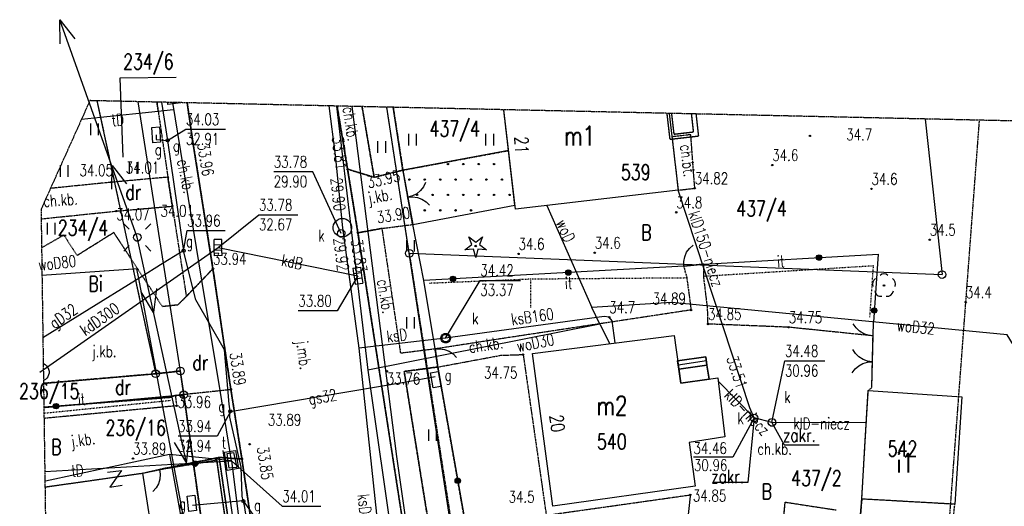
# Model space of a CAD drawing. Header units: millimetres. Extents: x 6197 to 108098, y 4257 to 29730.
# Tile 127 of 148: x 25045 to 26323, y 28321 to 28952. Entities that reach past the tile are written whole.
import ezdxf
from ezdxf.enums import TextEntityAlignment as Align

# ---------------------------------------------------------------- set-up
doc = ezdxf.new("R2010")
doc.units = ezdxf.units.MM
for name, pattern in [('1', [2, 1, -1]), ('2', [1, 0.5, -0.5]), ('423', [2, 1.5, -0.5]), ('424', [1.5, 1, -0.5]), ('901', [0])]:
    doc.linetypes.add(name, pattern=pattern)
for name, color, linetype in [('202-punkt_graniczny', 7, 'Continuous'), ('210-oznaczenie_konturu_uzytku_g', 7, 'Continuous'), ('211-numer_dzialki_ewidencyjnej', 7, 'Continuous'), ('218-kontur_uzytku_gruntowego', 7, 'Continuous'), ('219-dzialka_ewidencyjna', 7, 'Continuous'), ('238-Punkt_adresowy_budynku', 7, 'Continuous'), ('312-budynek_ewidencyjny', 7, 'Continuous'), ('312-oznaczenie_budynku_ewidency', 7, 'Continuous'), ('352-schody', 7, 'Continuous'), ('582-Numer_w_GESUT-SKPOD', 7, 'Continuous'), ('brama', 7, 'Continuous'), ('chodnik', 7, 'Continuous'), ('chodnik-Atr17', 7, 'Continuous'), ('drzewo_iglaste', 7, 'Continuous'), ('drzewo_lisciaste', 7, 'Continuous'), ('furtka', 7, 'Continuous'), ('inny_obiekt_zagospodarowania_te', 7, 'Continuous'), ('jezdnia', 7, 'Continuous'), ('jezdnia-Atr17', 7, 'Continuous'), ('komora_podziemna', 7, 'Continuous'), ('kratka_sciekowa', 7, 'Continuous'), ('kraweznik', 7, 'Continuous'), ('latarnia', 7, 'Continuous'), ('obudowa_ochronna_przewodu', 7, 'Continuous'), ('ogrodzenie_trwale', 7, 'Continuous'), ('pikieta_naturalna', 7, 'Continuous'), ('pikieta_naturalna-Atr2', 7, 'Continuous'), ('pikieta_sztuczna', 7, 'Continuous'), ('pikieta_sztuczna-Atr2', 7, 'Continuous'), ('przewod_elektroenergetyczny_nis', 7, 'Continuous'), ('przewod_gazowy', 7, 'Continuous'), ('przewod_gazowy-Atr1', 7, 'Continuous'), ('przewod_kanalizacyjny', 7, 'Continuous'), ('przewod_kanalizacyjny-Atr1', 7, 'Continuous'), ('przewod_telekomunikacyjny_podzi', 7, 'Continuous'), ('przewod_wodociagowy', 7, 'Continuous'), ('przewod_wodociagowy-Atr1', 7, 'Continuous'), ('rzedna-Atr2', 7, 'Continuous'), ('rzedna-Atr3', 7, 'Continuous'), ('studnia_kanalizacyjna', 7, 'Continuous'), ('szafa_gazowa_lub_kontener', 7, 'Continuous'), ('szafa_gazowa_lub_kontener-Atr17', 7, 'Continuous'), ('taras', 7, 'Continuous'), ('trawnik', 7, 'Continuous'), ('wjazd_do_poziemia', 7, 'Continuous'), ('wlaz_do_komory_lub_kanalu', 7, 'Continuous'), ('wlaz_do_komory_lub_kanalu-Atr17', 7, 'Continuous'), ('wlaz_do_komory_lub_kanalu_-_okr', 7, 'Continuous'), ('Zakres', 7, 'Continuous'), ('zasuwa_lub_zawor-Atr17', 7, 'Continuous')]:
    doc.layers.add(name, color=color, linetype=linetype)
doc.styles.add('STYL_ARIAL', font='simplex', dxfattribs={"width": 0.75, "oblique": 0.1})

# ---------------------------------------------------------------- blocks, each defined once
blk = doc.blocks.new('202')
at = {"color": 0}
blk.add_circle((0, 0), 0.25, dxfattribs=at)
blk = doc.blocks.new('US22')
at = {"color": 7}
blk.add_polyline3d([(0, 0.25, 0), (0.1352, 0.2103, 0), (0.2274, 0.1039, 0), (0.2475, -0.0356, 0), (0.1889, -0.1637, 0), (0.0704, -0.2399, 0), (-0.0704, -0.2399, 0), (-0.1889, -0.1637, 0), (-0.2475, -0.0356, 0), (-0.2274, 0.1039, 0), (-0.1352, 0.2103, 0), (0, 0.25, 0)], dxfattribs=at)
blk = doc.blocks.new('US05')
at = {"color": 7}
for points in [[(-0.525, 0.25, 0), (-0.175, 0.25, 0)], [(-0.525, -0.25, 0), (-0.525, 0.25, 0)], [(-0.175, 0.25, 0), (0.175, 0.25, 0)], [(-0.175, -0.25, 0), (-0.175, 0.25, 0)], [(0.175, 0.25, 0), (0.525, 0.25, 0)], [(0.175, -0.25, 0), (0.175, 0.25, 0)], [(0.525, -0.25, 0), (0.525, 0.25, 0)], [(-0.525, -0.25, 0), (-0.175, -0.25, 0)], [(-0.175, -0.25, 0), (0.175, -0.25, 0)], [(0.175, -0.25, 0), (0.525, -0.25, 0)]]:
    blk.add_polyline3d(points, dxfattribs=at)
blk = doc.blocks.new('PW02')
at = {"color": 7}
blk.add_polyline3d([(0.045, 0, 0), (0.0318, -0.0318, 0), (0, -0.045, 0), (-0.0318, -0.0318, 0), (-0.045, 0, 0), (-0.0318, 0.0318, 0), (0, 0.045, 0), (0.0318, 0.0318, 0), (0.045, 0, 0)], dxfattribs=at)
blk = doc.blocks.new('OK02')
at = {"color": 7}
for points in [[(-0.75, 1.299, 0), (-0.4963, 1.1147, 0), (-0.2865, 0.8817, 0), (-0.1297, 0.6101, 0), (-0.0328, 0.3119, 0), (0, 0, 0)], [(0, 0, 0), (0.0328, 0.3119, 0), (0.1297, 0.6101, 0), (0.2865, 0.8817, 0), (0.4963, 1.1147, 0), (0.75, 1.299, 0)]]:
    blk.add_polyline3d(points, dxfattribs=at)
blk = doc.blocks.new('OK04')
at = {"color": 7}
blk.add_polyline3d([(0, 0.001, 0), (0.0328, 0.3129, 0), (0.1297, 0.6111, 0), (0.2865, 0.8827, 0), (0.4963, 1.1157, 0), (0.75, 1.3, 0)], dxfattribs=at)
blk = doc.blocks.new('PW01')
at = {"color": 7}
blk.add_polyline3d([(0.045, 0, 0), (0.0318, -0.0318, 0), (0, -0.045, 0), (-0.0318, -0.0318, 0), (-0.045, 0, 0), (-0.0318, 0.0318, 0), (0, 0.045, 0), (0.0318, 0.0318, 0), (0.045, 0, 0)], dxfattribs=at)
blk = doc.blocks.new('TU04')
at = {"color": 7}
for points in [[(0, 0, 0), (0, 0.75, 0)], [(0.5, 0, 0), (0.5, 0.75, 0)]]:
    blk.add_polyline3d(points, dxfattribs=at)
blk = doc.blocks.new('921')
at = {"color": 0}
for p, q in [((-0.7, -0.25), (-0.25, 0.1)), ((-0.25, 0.1), (-0.45, 0.6)), ((-0.45, 0.6), (0, 0.25)), ((0, 0.25), (0.45, 0.6)), ((0.45, 0.6), (0.25, 0.1)), ((0.25, 0.1), (0.7, -0.25)), ((-0.15, -0.2), (-0.7, -0.25)), ((0, -0.75), (-0.15, -0.2)), ((0.15, -0.2), (0, -0.75)), ((0.7, -0.25), (0.15, -0.2))]:
    blk.add_line(p, q, dxfattribs=at)
blk.add_circle((0, 0), 0.05, dxfattribs=at)
blk = doc.blocks.new('504')
at = {"color": 0}
blk.add_lwpolyline([(0.5, 0.25), (0.5, -0.25), (-0.5, -0.25), (-0.5, 0.25)], close=True, dxfattribs=at)
blk = doc.blocks.new('SM01')
at = {"color": 7}
for points in [[(-0.53, 0.531, 0), (-0.883, 0.884, 0)], [(0.531, 0.531, 0), (0.884, 0.884, 0)], [(0, 0.25, 0), (0.1352, 0.2103, 0), (0.2274, 0.1039, 0), (0.2475, -0.0356, 0), (0.1889, -0.1637, 0), (0.0704, -0.2399, 0), (-0.0704, -0.2399, 0), (-0.1889, -0.1637, 0), (-0.2475, -0.0356, 0), (-0.2274, 0.1039, 0), (-0.1352, 0.2103, 0), (0, 0.25, 0)], [(-0.53, -0.53, 0), (-0.883, -0.883, 0)], [(0.531, -0.53, 0), (0.884, -0.883, 0)]]:
    blk.add_polyline3d(points, dxfattribs=at)
blk = doc.blocks.new('922')
at = {"color": 0}
blk.add_circle((0, 0), 0.05, dxfattribs=at)
for centre, radius, start, end in [((0, 0.35), 0.4, 50.114, 129.886), ((-0.35, 0.1), 0.4, 119.84816, 203.51949), ((0.35, 0.1), 0.4, 336.88451, 60.15184), ((-0.2, -0.3), 0.4, 187.477, 278.47884), ((0.2, -0.275), 0.425, 262.64593, 349.62892)]:
    blk.add_arc(centre, radius, start, end, dxfattribs=at)

msp = doc.modelspace()

# ---------------------------------------------------------------- linework, layer by layer
at = {"layer": '211-numer_dzialki_ewidencyjnej', "color": 7}
for points in [[(25247.984, 28877.468, 0), (25174.576, 28876.42, 0), (25178.772, 28773.65, 0)], [(25158.7, 28364.708, 0), (25176.854, 28367.096, 0), (25161.566, 28345.598, 0), (25177.81, 28347.986, 0)]]:
    msp.add_polyline3d(points, dxfattribs=at)
at = {"layer": '218-kontur_uzytku_gruntowego', "color": 3, "linetype": '2'}
for points in [[(25145.078, 28847.018, 0), (25149.746, 28825.3, 0)], [(25550.448, 28649.022, 0), (25521.218, 28838.742, 0)], [(25149.746, 28825.3, 0), (25167.738, 28741.59, 0)], [(26237.448, 28113.222, 0), (26290.624, 28821.812, 0)], [(25167.738, 28741.59, 0), (25175.748, 28704.324, 0)], [(25189.114, 28642.128, 0), (25221.248, 28492.622, 0)], [(25550.448, 28649.022, 0), (25626.648, 28160.422, 0)], [(25221.248, 28492.622, 0), (25075.664, 28480.186, 0)], [(25253.248, 28496.222, 0), (25221.248, 28492.622, 0)], [(25221.248, 28492.622, 0), (25253.248, 28496.222, 0)], [(25257.648, 28465.422, 0), (25253.248, 28496.222, 0)], [(25253.248, 28496.222, 0), (25257.648, 28465.422, 0)], [(25076.11, 28448.87, 0), (25257.648, 28465.422, 0)], [(25299.248, 28169.622, 0), (25257.648, 28465.422, 0)], [(25257.648, 28465.422, 0), (25299.248, 28169.622, 0)]]:
    msp.add_polyline3d(points, dxfattribs=at)
at = {"layer": '219-dzialka_ewidencyjna', "color": 7}
for points in [[(25145.078, 28847.018, 0), (25192.046, 28628.488, 0)], [(25197.948, 28845.856, 0), (25231.112, 28636.184, 0)], [(25550.448, 28649.022, 0), (25521.218, 28838.742, 0)], [(26220.04, 28823.366, 0), (26242.048, 28621.422, 0)], [(25602.848, 28307.422, 0), (25550.448, 28649.022, 0)], [(25550.448, 28649.022, 0), (26242.048, 28621.422, 0)], [(25231.112, 28636.184, 0), (25253.248, 28496.222, 0)], [(25192.046, 28628.488, 0), (25195.19, 28613.866, 0)], [(25195.19, 28613.866, 0), (25221.248, 28492.622, 0)], [(25075.664, 28480.186, 0), (25221.248, 28492.622, 0)], [(25221.248, 28492.622, 0), (25253.248, 28496.222, 0)], [(25253.248, 28496.222, 0), (25257.648, 28465.422, 0)], [(25076.11, 28448.87, 0), (25257.648, 28465.422, 0)], [(25257.648, 28465.422, 0), (25299.248, 28169.622, 0)]]:
    msp.add_polyline3d(points, dxfattribs=at)
at = {"layer": '312-budynek_ewidencyjny', "color": 7}
for points in [[(25688.248, 28706.222, 0), (25673.15, 28835.4, 0)], [(25887.89, 28830.674, 0), (25899.448, 28731.022, 0)], [(25899.448, 28731.022, 0), (25688.248, 28706.222, 0)], [(25710.448, 28519.022, 0), (25894.248, 28542.222, 0)], [(25894.248, 28542.222, 0), (25902.848, 28480.422, 0)], [(25736.648, 28320.622, 0), (25710.448, 28519.022, 0)], [(25902.848, 28480.422, 0), (25951.048, 28487.222, 0)], [(25951.048, 28487.222, 0), (25960.248, 28410.622, 0)], [(26141.848, 28398.022, 0), (26146.248, 28470.822, 0)], [(26146.248, 28470.822, 0), (26267.848, 28462.622, 0)], [(26267.848, 28462.622, 0), (26258.648, 28323.222, 0)], [(25960.248, 28410.622, 0), (25913.648, 28403.422, 0)], [(25913.648, 28403.422, 0), (25921.448, 28346.822, 0)], [(26137.848, 28330.022, 0), (26141.848, 28398.022, 0)], [(25077.58, 28345.686, 0), (25204.048, 28363.622, 0)], [(25204.048, 28363.622, 0), (25236.248, 28157.822, 0)], [(25921.448, 28346.822, 0), (25736.648, 28320.622, 0)], [(26034.248, 28282.822, 0), (26038.448, 28326.022, 0)], [(26038.448, 28326.022, 0), (26104.648, 28315.822, 0)], [(26258.648, 28323.222, 0), (26137.848, 28330.022, 0)]]:
    msp.add_polyline3d(points, dxfattribs=at)
at = {"layer": '352-schody', "color": 7}
for points in [[(25898.648, 28509.622, 0), (25935.448, 28514.422, 0), (25936.848, 28503.822, 0), (25900.248, 28498.622, 0), (25898.648, 28509.622, 0)], [(25898.648, 28509.622, 0), (25935.448, 28514.422, 0), (25936.848, 28503.822, 0), (25900.248, 28498.622, 0), (25898.648, 28509.622, 0)], [(25898.648, 28509.622, 0), (25900.248, 28498.622, 0), (25936.848, 28503.822, 0), (25935.448, 28514.422, 0), (25898.648, 28509.622, 0)], [(25898.648, 28509.622, 0), (25900.248, 28498.622, 0), (25936.848, 28503.822, 0), (25935.448, 28514.422, 0), (25898.648, 28509.622, 0)], [(25899.428, 28504.242, 0), (25936.068, 28509.782, 0)], [(25899.428, 28504.242, 0), (25936.068, 28509.782, 0)], [(25900.248, 28498.622, 0), (25936.848, 28503.822, 0), (25939.648, 28485.622, 0), (25902.848, 28480.422, 0), (25900.248, 28498.622, 0)], [(25900.248, 28498.622, 0), (25936.848, 28503.822, 0), (25939.648, 28485.622, 0), (25902.848, 28480.422, 0), (25900.248, 28498.622, 0)], [(25900.248, 28498.622, 0), (25902.848, 28480.422, 0), (25939.648, 28485.622, 0), (25936.848, 28503.822, 0), (25900.248, 28498.622, 0)], [(25900.248, 28498.622, 0), (25902.848, 28480.422, 0), (25939.648, 28485.622, 0), (25936.848, 28503.822, 0), (25900.248, 28498.622, 0)]]:
    msp.add_polyline3d(points, dxfattribs=at)
at = {"layer": '582-Numer_w_GESUT-SKPOD', "color": 34}
for points in [[(25998.048, 28435.222, 0), (25990.048, 28351.422, 0), (25944.788, 28351.422, 0)], [(26021.248, 28429.422, 0), (26037.248, 28400.222, 0), (26082.508, 28400.222, 0)]]:
    msp.add_polyline3d(points, dxfattribs=at)
at = {"layer": 'brama', "color": 7}
for points in [[(25542.248, 28757.022, 0), (25554.848, 28686.422, 0)], [(26150.848, 28474.822, 0), (26152.448, 28541.822, 0)]]:
    msp.add_polyline3d(points, dxfattribs=at)
at = {"layer": 'chodnik', "color": 7, "linetype": '423'}
for points in [[(25222.82, 28845.308, 0), (25237.048, 28747.822, 0), (25242.848, 28710.222, 0), (25252.286, 28649.34, 0)], [(25261.048, 28592.822, 0), (25295.648, 28629.022, 0), (25270.048, 28790.622, 0), (25262.14, 28844.444, 0)], [(25456.818, 28840.16, 0), (25470.448, 28758.222, 0), (25504.848, 28747.622, 0), (25489.196, 28839.446, 0)], [(25915.848, 28803.022, 0), (25891.448, 28800.222, 0), (25899.448, 28731.022, 0), (25921.048, 28733.422, 0), (25915.848, 28803.022, 0)], [(25072.622, 28693.762, 0), (25170.048, 28703.822, 0), (25242.848, 28710.222, 0), (25237.048, 28747.822, 0)], [(25237.048, 28747.822, 0), (25163.648, 28741.222, 0), (25084.68, 28733.264, 0)], [(25696.448, 27560.222, 0), (25643.448, 27879.222, 0), (25579.848, 28273.422, 0), (25571.848, 28320.622, 0), (25543.848, 28495.622, 0), (25587.448, 28501.422, 0), (25583.848, 28524.822, 0), (25539.448, 28519.222, 0), (25515.248, 28681.422, 0), (25483.848, 28675.622, 0), (25540.648, 28308.822, 0), (25610.648, 27867.622, 0), (25662.848, 27554.622, 0), (25677.848, 27520.222, 0), (25711.248, 27475.622, 0), (25748.048, 27511.022, 0), (25696.448, 27560.222, 0)], [(25252.286, 28649.34, 0), (25261.048, 28592.822, 0)], [(26133.048, 28272.022, 0), (26137.848, 28330.022, 0), (26141.848, 28398.022, 0), (26146.248, 28470.822, 0), (26150.848, 28474.822, 0), (26152.448, 28541.822, 0), (26043.048, 28553.022, 0), (25938.248, 28557.222, 0), (25937.648, 28577.622, 0), (25932.648, 28619.422, 0), (25932.648, 28635.022, 0), (25906.648, 28632.222, 0), (25910.648, 28617.422, 0), (25916.248, 28575.422, 0), (25673.048, 28538.622, 0), (25583.848, 28524.822, 0)], [(25583.848, 28524.822, 0), (25587.448, 28501.422, 0), (25669.248, 28516.622, 0), (25698.248, 28517.622, 0), (25728.248, 28309.022, 0), (25915.248, 28335.422, 0), (25910.448, 28291.022, 0)], [(25303.648, 28384.022, 0), (25365.048, 27963.422, 0), (25394.448, 27968.022, 0), (25333.248, 28382.022, 0), (25303.648, 28384.022, 0)], [(26034.248, 28282.822, 0), (26038.448, 28326.022, 0), (26104.648, 28315.822, 0)], [(26137.848, 28330.022, 0), (26133.048, 28272.022, 0), (26130.248, 28250.222, 0), (26200.848, 28243.022, 0), (26207.048, 28278.222, 0), (26253.048, 28274.622, 0), (26258.648, 28323.222, 0), (26137.848, 28330.022, 0)]]:
    msp.add_polyline3d(points, dxfattribs=at)
at = {"layer": 'furtka', "color": 7}
for points in [[(25906.648, 28632.222, 0), (25932.648, 28635.022, 0)], [(26152.448, 28541.822, 0), (26152.848, 28559.822, 0)], [(25583.848, 28524.822, 0), (25587.448, 28501.422, 0)], [(25226.248, 28368.422, 0), (25211.048, 28364.822, 0)]]:
    msp.add_polyline3d(points, dxfattribs=at)
at = {"layer": 'inny_obiekt_zagospodarowania_te', "color": 7, "linetype": '1'}
for points in [[(25932.648, 28619.422, 0), (26152.648, 28633.022, 0), (26147.848, 28565.822, 0)], [(25576.848, 28610.422, 0), (25707.848, 28615.822, 0), (25910.648, 28617.422, 0)], [(25707.848, 28615.822, 0), (25707.848, 28578.022, 0)], [(25076.214, 28441.542, 0), (25241.048, 28458.222, 0)]]:
    msp.add_polyline3d(points, dxfattribs=at)
at = {"layer": 'jezdnia', "color": 7, "linetype": '424'}
for points in [[(25262.14, 28844.444, 0), (25270.048, 28790.622, 0), (25295.648, 28629.022, 0), (25318.848, 28472.422, 0), (25333.248, 28382.022, 0), (25394.448, 27968.022, 0)], [(25470.448, 28758.222, 0), (25456.818, 28840.16, 0)], [(25515.248, 28681.422, 0), (25554.848, 28686.422, 0), (25542.248, 28757.022, 0), (25504.848, 28747.622, 0), (25470.448, 28758.222, 0), (25483.848, 28675.622, 0), (25515.248, 28681.422, 0)], [(25483.848, 28675.622, 0), (25470.448, 28758.222, 0)], [(25281.34, 28614.052, 0), (25261.048, 28592.822, 0), (25250.048, 28582.022, 0), (25230.048, 28579.822, 0), (25166.848, 28676.022, 0), (25119.248, 28646.222, 0), (25102.248, 28672.622, 0), (25073.16, 28656.048, 0)], [(25540.648, 28308.822, 0), (25483.848, 28675.622, 0)], [(25304.866, 28470.95, 0), (25318.848, 28472.422, 0), (25295.648, 28629.022, 0), (25281.34, 28614.052, 0)], [(25076.104, 28449.33, 0), (25241.848, 28462.222, 0), (25246.648, 28464.822, 0), (25304.866, 28470.95, 0)], [(25246.648, 28464.822, 0), (25248.448, 28451.022, 0)], [(25248.448, 28451.022, 0), (25076.312, 28434.642, 0)], [(25204.048, 28363.622, 0), (25303.648, 28384.022, 0)], [(25303.648, 28384.022, 0), (25333.248, 28382.022, 0)], [(25077.58, 28345.592, 0), (25204.048, 28363.622, 0)]]:
    msp.add_polyline3d(points, dxfattribs=at)
at = {"layer": 'komora_podziemna', "color": 30}
for points in [[(25253.798, 28844.626, 0), (25253.848, 28844.222, 0), (25237.248, 28842.022, 0), (25236.832, 28845, 0)], [(25310.448, 28391.022, 0), (25324.848, 28393.222, 0), (25328.848, 28369.822, 0), (25314.048, 28367.222, 0), (25310.448, 28391.022, 0)]]:
    msp.add_polyline3d(points, dxfattribs=at)
at = {"layer": 'kraweznik', "color": 7}
for points in [[(25230.048, 28579.822, 0), (25250.048, 28582.022, 0), (25261.048, 28592.822, 0), (25295.648, 28629.022, 0), (25270.048, 28790.622, 0), (25262.14, 28844.444, 0)], [(26011.848, 27365.222, 0), (25816.048, 27414.822, 0), (25785.848, 27425.022, 0), (25768.248, 27435.822, 0), (25750.448, 27447.222, 0), (25728.648, 27461.622, 0), (25711.248, 27475.622, 0), (25677.848, 27520.222, 0), (25662.848, 27554.622, 0), (25610.648, 27867.622, 0), (25540.648, 28308.822, 0), (25483.848, 28675.622, 0), (25470.448, 28758.222, 0), (25456.818, 28840.16, 0)], [(25394.448, 27968.022, 0), (25333.248, 28382.022, 0), (25318.848, 28472.422, 0), (25295.648, 28629.022, 0)]]:
    msp.add_polyline3d(points, dxfattribs=at)
at = {"layer": 'obudowa_ochronna_przewodu', "color": 52}
msp.add_polyline3d([(25323.248, 28444.622, 0), (25546.448, 28482.022, 0)], dxfattribs=at)
at = {"layer": 'ogrodzenie_trwale', "color": 7, "linetype": '901'}
for points in [[(25542.248, 28757.022, 0), (25529.6, 28838.558, 0)], [(25569.248, 28613.822, 0), (25554.848, 28686.422, 0)], [(25932.648, 28635.022, 0), (26159.048, 28647.822, 0), (26152.848, 28559.822, 0)], [(25906.648, 28632.222, 0), (25569.248, 28613.822, 0)], [(25583.848, 28524.822, 0), (25569.248, 28613.822, 0)], [(25587.448, 28501.422, 0), (25626.848, 28277.422, 0), (25645.048, 28167.422, 0), (25832.848, 28174.422, 0)], [(25241.448, 28462.222, 0), (25076.104, 28449.34, 0)], [(25360.648, 27963.222, 0), (25300.448, 28380.422, 0), (25226.248, 28368.422, 0)], [(25204.048, 28363.622, 0), (25211.048, 28364.822, 0)]]:
    msp.add_polyline3d(points, dxfattribs=at)
at = {"layer": 'ogrodzenie_trwale', "color": 7}
for centre, radius in [((26082.408, 28643.49), 3.5), ((26082.408, 28643.49), 3.15), ((26082.408, 28643.49), 2.8), ((26082.408, 28643.49), 2.45), ((26082.408, 28643.49), 2.1), ((26082.408, 28643.49), 1.75), ((26082.408, 28643.49), 1.4), ((26082.408, 28643.49), 1.05), ((26082.408, 28643.49), 0.7), ((25607.094, 28615.886), 3.5), ((25607.094, 28615.886), 3.15), ((25607.094, 28615.886), 2.8), ((25607.094, 28615.886), 2.45), ((25607.094, 28615.886), 2.1), ((25607.094, 28615.886), 1.75), ((25607.094, 28615.886), 1.4), ((25607.094, 28615.886), 1.05), ((25607.094, 28615.886), 0.7), ((25756.87, 28624.054), 3.5), ((25756.87, 28624.054), 3.15), ((25756.87, 28624.054), 2.8), ((25756.87, 28624.054), 2.45), ((25756.87, 28624.054), 2.1), ((25756.87, 28624.054), 1.75), ((25756.87, 28624.054), 1.4), ((25756.87, 28624.054), 1.05), ((25756.87, 28624.054), 0.7), ((26153.9, 28574.764), 3.5), ((26153.9, 28574.764), 3.15), ((26153.9, 28574.764), 2.8), ((26153.9, 28574.764), 2.45), ((26153.9, 28574.764), 2.1), ((26153.9, 28574.764), 1.75), ((26153.9, 28574.764), 1.4), ((26153.9, 28574.764), 1.05), ((26153.9, 28574.764), 0.7), ((25091.902, 28450.57), 3.5), ((25091.902, 28450.57), 3.15), ((25091.902, 28450.57), 2.8), ((25091.902, 28450.57), 2.45), ((25091.902, 28450.57), 2.1), ((25091.902, 28450.57), 1.75), ((25091.902, 28450.57), 1.4), ((25091.902, 28450.57), 1.05), ((25091.902, 28450.57), 0.7), ((25272.334, 28375.876), 3.5), ((25272.334, 28375.876), 3.15), ((25272.334, 28375.876), 2.8), ((25272.334, 28375.876), 2.45), ((25272.334, 28375.876), 2.1), ((25272.334, 28375.876), 1.75), ((25272.334, 28375.876), 1.4), ((25272.334, 28375.876), 1.05), ((25272.334, 28375.876), 0.7), ((25613.434, 28353.69), 3.5), ((25613.434, 28353.69), 3.15), ((25613.434, 28353.69), 2.8), ((25613.434, 28353.69), 2.45), ((25613.434, 28353.69), 2.1), ((25613.434, 28353.69), 1.75), ((25613.434, 28353.69), 1.4), ((25613.434, 28353.69), 1.05), ((25613.434, 28353.69), 0.7)]:
    msp.add_circle(centre, radius, dxfattribs=at)
at = {"layer": 'przewod_elektroenergetyczny_nis', "color": 1}
for points in [[(25261.28, 28377.054, 0), (25197.43, 28669.82, 0), (25096.748, 28952.314, 0), (25116.47, 28927.368, 0)], [(25097.272, 28920.968, 0), (25096.87, 28952.108, 0)], [(25164.464, 28732.102, 0), (25164.614, 28762.806, 0), (25183.324, 28739.194, 0)], [(25222.128, 28603.436, 0), (25218.582, 28572.356, 0), (25202.59, 28599.212, 0)], [(25245.348, 28403.542, 0), (25261.484, 28376.75, 0), (25264.63, 28407.398, 0)]]:
    msp.add_polyline3d(points, dxfattribs=at)
at = {"layer": 'przewod_gazowy', "color": 40}
for points in [[(25228.752, 28845.178, 0), (25236.648, 28795.422, 0), (25257.248, 28652.422, 0)], [(25221.848, 28802.822, 0), (25222.048, 28796.622, 0), (25236.648, 28795.422, 0)], [(25252.286, 28649.34, 0), (25231.112, 28636.184, 0)], [(25257.248, 28652.422, 0), (25252.286, 28649.34, 0)], [(25735.448, 27106.822, 0), (25492.448, 27103.222, 0), (25460.848, 27463.022, 0), (25456.848, 27533.422, 0), (25449.048, 27564.822, 0), (25399.048, 27844.422, 0), (25387.848, 27985.022, 0), (25336.448, 28321.422, 0), (25334.848, 28327.622, 0), (25333.648, 28333.822, 0), (25332.048, 28371.422, 0), (25317.648, 28436.422, 0), (25317.848, 28444.222, 0), (25316.448, 28453.022, 0), (25310.648, 28523.622, 0), (25273.448, 28588.822, 0), (25257.248, 28652.422, 0)], [(25231.112, 28636.184, 0), (25199.188, 28616.352, 0)], [(25199.188, 28616.352, 0), (25195.19, 28613.866, 0)], [(25195.19, 28613.866, 0), (25074.826, 28539.088, 0)], [(25317.848, 28444.222, 0), (25323.248, 28444.622, 0), (25546.448, 28482.022, 0), (25584.048, 28489.022, 0)], [(25334.848, 28327.622, 0), (25268.848, 28321.422, 0)]]:
    msp.add_polyline3d(points, dxfattribs=at)
at = {"layer": 'przewod_kanalizacyjny', "color": 34}
for points in [[(25446.166, 28840.394, 0), (25454.048, 28776.222, 0), (25463.648, 28682.222, 0), (25485.048, 28525.822, 0), (25529.848, 28103.022, 0), (25654.048, 27437.222, 0)], [(25998.048, 28435.222, 0), (25992.648, 28448.222, 0), (25899.448, 28731.022, 0)], [(25070.848, 28494.822, 0), (25302.248, 28656.422, 0)], [(25302.248, 28656.422, 0), (25483.648, 28619.822, 0)], [(25817.848, 28532.622, 0), (25813.848, 28561.222, 0), (25810.048, 28566.022, 0), (25803.448, 28567.022, 0), (25597.648, 28538.822, 0)], [(25597.648, 28538.822, 0), (25485.048, 28525.822, 0)], [(25998.048, 28435.222, 0), (25951.448, 28483.222, 0)], [(26143.648, 28429.022, 0), (26021.248, 28429.422, 0), (25998.048, 28435.222, 0)], [(25308.248, 28393.222, 0), (25381.848, 27887.022, 0), (25434.648, 27448.622, 0), (25511.048, 27442.022, 0)]]:
    msp.add_polyline3d(points, dxfattribs=at)
at = {"layer": 'przewod_telekomunikacyjny_podzi', "color": 30}
for points in [[(25243.848, 28835.222, 0), (25224.588, 28833.192, 0)], [(25281.34, 28614.052, 0), (25243.394, 28844.856, 0)], [(25774.048, 26851.222, 0), (25798.848, 26886.422, 0), (25806.448, 27036.822, 0), (25745.048, 27261.622, 0), (25666.448, 27459.822, 0), (25534.448, 28385.022, 0), (25476.186, 28839.734, 0)], [(25149.746, 28825.3, 0), (25124.824, 28822.672, 0)], [(25224.588, 28833.192, 0), (25149.746, 28825.3, 0)], [(25304.866, 28470.95, 0), (25281.34, 28614.052, 0)], [(25319.848, 28379.822, 0), (25304.866, 28470.95, 0)], [(25319.848, 28379.822, 0), (25239.048, 28387.622, 0), (25078.448, 28353.022, 0), (25077.47, 28353.394, 0)], [(25239.048, 28387.622, 0), (25301.648, 28045.422, 0), (25253.648, 28036.622, 0)], [(25077.294, 28365.638, 0), (25319.848, 28379.822, 0)], [(25319.848, 28379.822, 0), (25418.248, 27593.622, 0), (25454.048, 27417.822, 0), (25477.848, 26988.822, 0), (25489.648, 26853.822, 0), (25488.248, 26842.422, 0)]]:
    msp.add_polyline3d(points, dxfattribs=at)
at = {"layer": 'przewod_wodociagowy', "color": 5}
for points in [[(25455.884, 28840.18, 0), (25496.648, 28497.422, 0)], [(25729.048, 28711.022, 0), (25787.248, 28578.622, 0)], [(25192.046, 28628.488, 0), (25073.67, 28620.252, 0)], [(25199.188, 28616.352, 0), (25196.848, 28628.822, 0), (25192.046, 28628.488, 0)], [(25352.848, 28147.622, 0), (25288.448, 28140.622, 0), (25199.188, 28616.352, 0)], [(26473.848, 28178.222, 0), (26465.848, 28201.022, 0), (26371.648, 28469.822, 0), (26326.648, 28543.222, 0), (25891.248, 28585.022, 0), (25787.248, 28578.622, 0)], [(25797.848, 28557.222, 0), (25787.248, 28578.622, 0)], [(25797.848, 28557.222, 0), (25496.648, 28497.422, 0)], [(25797.848, 28557.222, 0), (25810.648, 28531.622, 0)], [(25496.648, 28497.422, 0), (25563.848, 28028.822, 0), (25670.048, 27331.822, 0), (25674.448, 27316.222, 0)]]:
    msp.add_polyline3d(points, dxfattribs=at)
at = {"layer": 'rzedna-Atr2', "color": 7}
for points in [[(25236.648, 28795.422, 0), (25260.448, 28810.022, 0), (25311.728, 28810.022, 0)], [(25462.048, 28674.822, 0), (25425.248, 28754.822, 0), (25374.508, 28754.822, 0)], [(25302.248, 28656.422, 0), (25355.248, 28699.022, 0), (25405.988, 28699.022, 0)], [(25257.248, 28652.422, 0), (25262.048, 28678.422, 0), (25311.508, 28678.422, 0)], [(25483.648, 28619.822, 0), (25457.048, 28574.422, 0), (25406.408, 28574.422, 0)], [(25597.648, 28538.822, 0), (25642.648, 28613.822, 0), (25694.668, 28613.822, 0)], [(26021.248, 28429.422, 0), (26038.048, 28509.222, 0), (26090.068, 28509.222, 0)], [(25318.248, 28443.822, 0), (25301.048, 28411.622, 0), (25250.308, 28411.622, 0)], [(25998.048, 28435.222, 0), (25970.648, 28384.422, 0), (25919.268, 28384.422, 0)], [(25319.848, 28379.822, 0), (25385.648, 28320.622, 0), (25435.748, 28320.622, 0)], [(25334.848, 28327.622, 0), (25373.312, 28273.348, 0), (25422.068, 28273.348, 0)]]:
    msp.add_polyline3d(points, dxfattribs=at)
at = {"layer": 'studnia_kanalizacyjna', "color": 34}
for points in [[(25454.848, 28674.222, 0), (25453.248, 28676.222, 0), (25452.248, 28678.422, 0), (25451.648, 28680.822, 0), (25451.648, 28683.422, 0), (25452.248, 28685.822, 0), (25453.248, 28688.222, 0), (25454.648, 28690.222, 0), (25456.448, 28691.822, 0), (25458.648, 28693.222, 0), (25461.048, 28694.022, 0), (25463.648, 28694.222, 0), (25466.048, 28694.022, 0), (25468.448, 28693.222, 0), (25470.648, 28692.022, 0), (25472.448, 28690.222, 0), (25474.048, 28688.222, 0), (25475.048, 28686.022, 0), (25475.648, 28683.622, 0), (25475.648, 28681.022, 0), (25475.048, 28678.622, 0), (25474.048, 28676.222, 0), (25472.648, 28674.222, 0), (25470.848, 28672.622, 0), (25468.648, 28671.222, 0), (25466.248, 28670.422, 0), (25463.648, 28670.222, 0), (25461.248, 28670.422, 0), (25458.848, 28671.222, 0), (25456.648, 28672.422, 0), (25454.848, 28674.222, 0)], [(25593.048, 28534.622, 0), (25592.248, 28535.622, 0), (25591.848, 28536.822, 0), (25591.448, 28538.222, 0), (25591.448, 28539.422, 0), (25591.648, 28540.622, 0), (25592.248, 28541.822, 0), (25593.048, 28543.022, 0), (25594.048, 28543.822, 0), (25595.048, 28544.422, 0), (25596.248, 28544.822, 0), (25597.648, 28545.022, 0), (25598.848, 28544.822, 0), (25600.048, 28544.422, 0), (25601.248, 28543.822, 0), (25602.248, 28543.022, 0), (25603.048, 28542.022, 0), (25603.448, 28540.822, 0), (25603.848, 28539.422, 0), (25603.848, 28538.222, 0), (25603.648, 28537.022, 0), (25603.048, 28535.822, 0), (25602.248, 28534.622, 0), (25601.248, 28533.822, 0), (25600.248, 28533.222, 0), (25599.048, 28532.822, 0), (25597.648, 28532.622, 0), (25596.448, 28532.822, 0), (25595.248, 28533.222, 0), (25594.048, 28533.822, 0), (25593.048, 28534.622, 0)], [(25075.298, 28505.938, 0), (25075.648, 28505.822, 0), (25077.848, 28504.622, 0), (25079.648, 28502.822, 0), (25081.248, 28500.822, 0), (25082.248, 28498.622, 0), (25082.848, 28496.222, 0), (25082.848, 28493.622, 0), (25082.248, 28491.222, 0), (25081.248, 28488.822, 0), (25079.848, 28486.822, 0), (25078.048, 28485.222, 0), (25075.848, 28483.822, 0), (25075.614, 28483.744, 0)]]:
    msp.add_polyline3d(points, dxfattribs=at)
at = {"layer": 'taras', "color": 7, "const_width": 1.8}
for points in [[(25888.812, 28796.898), (25884.946, 28830.33)], [(25894.084, 28803.546), (25890.906, 28831.018)], [(25916.754, 28829.642), (25919.336, 28806.46)], [(25922.718, 28830.306), (25925.96, 28801.184)], [(25925.96, 28801.184), (25888.812, 28796.898)], [(25919.336, 28806.46), (25894.084, 28803.546)]]:
    msp.add_lwpolyline(points, dxfattribs=at)
at = {"layer": 'trawnik', "color": 7, "linetype": '2'}
for points in [[(25224.588, 28833.192, 0), (25222.82, 28845.308, 0)], [(25489.196, 28839.446, 0), (25504.848, 28747.622, 0)], [(25542.248, 28757.022, 0), (25542.248, 28757.022, 0), (25529.6, 28838.558, 0)], [(25529.6, 28838.558, 0), (25542.248, 28757.022, 0)], [(25542.248, 28757.022, 0), (25542.248, 28757.022, 0), (25679.248, 28782.422, 0), (25673.054, 28835.402, 0)], [(25504.848, 28747.622, 0), (25542.248, 28757.022, 0)], [(25119.248, 28646.222, 0), (25166.848, 28676.022, 0), (25189.114, 28642.128, 0)], [(25587.448, 28501.422, 0), (25543.848, 28495.622, 0), (25571.848, 28320.622, 0), (25579.848, 28273.422, 0), (25626.848, 28277.422, 0), (25587.448, 28501.422, 0)], [(25226.248, 28368.422, 0), (25300.448, 28380.422, 0), (25360.648, 27963.222, 0), (25365.048, 27963.422, 0), (25303.648, 28384.022, 0), (25226.248, 28368.422, 0)]]:
    msp.add_polyline3d(points, dxfattribs=at)
at = {"layer": 'wjazd_do_poziemia', "color": 7}
msp.add_polyline3d([(25687.648, 28711.422, 0), (25679.248, 28782.422, 0), (25542.248, 28757.022, 0), (25554.848, 28686.422, 0), (25687.648, 28711.422, 0)], dxfattribs=at)
at = {"layer": 'wlaz_do_komory_lub_kanalu', "color": 7}
msp.add_polyline3d([(25313.848, 28389.022, 0), (25322.248, 28390.222, 0), (25326.648, 28371.022, 0), (25316.848, 28370.022, 0), (25313.848, 28389.022, 0)], dxfattribs=at)
at = {"layer": 'Zakres', "color": 5, "linetype": '2'}
msp.add_polyline3d([(26744.648, 28811.822, 0), (26290.624, 28821.812, 0), (26220.04, 28823.366, 0), (25919.736, 28829.974, 0), (25887.89, 28830.674, 0), (25887.926, 28830.674, 0), (25673.15, 28835.4, 0), (25673.054, 28835.402, 0), (25529.6, 28838.558, 0), (25529.6, 28838.558, 0), (25521.218, 28838.742, 0), (25521.218, 28838.742, 0), (25489.196, 28839.446, 0), (25489.196, 28839.446, 0), (25476.186, 28839.734, 0), (25456.818, 28840.16, 0), (25456.818, 28840.16, 0), (25456.818, 28840.16, 0), (25455.884, 28840.18, 0), (25446.166, 28840.394, 0), (25262.14, 28844.444, 0), (25262.14, 28844.444, 0), (25253.798, 28844.626, 0), (25243.394, 28844.856, 0), (25236.832, 28845, 0), (25228.752, 28845.178, 0), (25222.82, 28845.308, 0), (25222.82, 28845.308, 0), (25197.948, 28845.856, 0), (25145.078, 28847.018, 0), (25145.078, 28847.018, 0), (25135.848, 28847.222, 0), (25124.824, 28822.672, 0), (25084.68, 28733.264, 0), (25084.68, 28733.264, 0), (25072.448, 28706.022, 0), (25072.622, 28693.762, 0), (25072.622, 28693.762, 0), (25073.16, 28656.048, 0), (25073.67, 28620.252, 0), (25074.826, 28539.088, 0), (25075.298, 28505.938, 0), (25075.614, 28483.744, 0), (25075.664, 28480.186, 0), (25075.664, 28480.186, 0), (25076.104, 28449.34, 0), (25076.104, 28449.33, 0), (25076.11, 28448.87, 0), (25076.11, 28448.87, 0), (25076.214, 28441.542, 0), (25076.312, 28434.642, 0), (25077.294, 28365.638, 0), (25077.47, 28353.394, 0), (25077.58, 28345.686, 0), (25077.58, 28345.592, 0), (25080.554, 28136.774, 0)], dxfattribs=at)
at = {"layer": 'zasuwa_lub_zawor-Atr17', "color": 52}
for points in [[(25235.342, 28794.39, 0), (25234.82, 28795.828, 0), (25235.468, 28797.214, 0), (25236.908, 28797.736, 0), (25238.294, 28797.088, 0), (25238.816, 28795.648, 0), (25238.166, 28794.262, 0), (25236.728, 28793.74, 0), (25235.342, 28794.39, 0)], [(25256.002, 28651.066, 0), (25255.482, 28652.506, 0), (25256.13, 28653.892, 0), (25257.57, 28654.414, 0), (25258.956, 28653.764, 0), (25259.476, 28652.326, 0), (25258.828, 28650.94, 0), (25257.39, 28650.418, 0), (25256.002, 28651.066, 0)], [(25316.748, 28442.526, 0), (25316.226, 28443.966, 0), (25316.876, 28445.352, 0), (25318.314, 28445.874, 0), (25319.7, 28445.226, 0), (25320.222, 28443.786, 0), (25319.574, 28442.4, 0), (25318.134, 28441.878, 0), (25316.748, 28442.526, 0)], [(25333.488, 28326.034, 0), (25332.966, 28327.472, 0), (25333.616, 28328.858, 0), (25335.054, 28329.38, 0), (25336.442, 28328.732, 0), (25336.962, 28327.292, 0), (25336.314, 28325.906, 0), (25334.874, 28325.384, 0), (25333.488, 28326.034, 0)]]:
    msp.add_polyline3d(points, dxfattribs=at)

# ---------------------------------------------------------------- block references
at = {"layer": '202-punkt_graniczny', "color": 7, "xscale": 20, "yscale": 20, "zscale": 20}
for p in [(25550.448, 28649.022), (26242.048, 28621.422), (25221.248, 28492.622), (25253.248, 28496.222), (25257.648, 28465.422)]:
    msp.add_blockref('202', p, dxfattribs=at)
at = {"layer": 'brama', "color": 7, "xscale": 20, "yscale": 20, "zscale": 20}
for p, rotation in [((25548.548, 28721.722), 280.11907), ((26151.648, 28508.322), 88.63084000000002)]:
    msp.add_blockref('OK02', p, dxfattribs=dict(at, rotation=rotation))
at = {"layer": 'drzewo_iglaste', "color": 3, "xscale": 20, "yscale": 20, "zscale": 20}
msp.add_blockref('921', (25636.648, 28658.422), dxfattribs=at)
at = {"layer": 'drzewo_lisciaste', "color": 3, "xscale": 20, "yscale": 20, "zscale": 20}
msp.add_blockref('922', (26166.648, 28607.222), dxfattribs=at)
at = {"layer": 'furtka', "color": 7, "xscale": 20, "yscale": 20, "zscale": 20}
for p, rotation in [((25906.648, 28632.222), 6.147840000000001), ((26152.448, 28541.822), 88.72824), ((25583.848, 28524.822), 278.74397), ((25226.248, 28368.422), 193.3274199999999)]:
    msp.add_blockref('OK04', p, dxfattribs=dict(at, rotation=rotation))
at = {"layer": 'kratka_sciekowa', "color": 34, "xscale": 20, "yscale": 20, "zscale": 20}
for p, rotation in [((25302.248, 28656.422), 91.51282), ((25483.648, 28619.822), 277.5923199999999)]:
    msp.add_blockref('US05', p, dxfattribs=dict(at, rotation=rotation))
at = {"layer": 'latarnia', "color": 7, "xscale": 20, "yscale": 20, "zscale": 20}
msp.add_blockref('SM01', (25197.448, 28669.622), dxfattribs=at)
at = {"layer": 'pikieta_naturalna', "color": 7, "xscale": 20, "yscale": 20, "zscale": 20}
for p in [(26070.448, 28801.422), (26021.648, 28763.622), (26150.448, 28732.622), (25897.048, 28702.222), (26226.048, 28666.622), (25692.248, 28648.222), (25791.248, 28649.822), (26272.848, 28585.622), (25810.048, 28566.022)]:
    msp.add_blockref('PW01', p, dxfattribs=at)
at = {"layer": 'pikieta_sztuczna', "color": 7, "xscale": 20, "yscale": 20, "zscale": 20}
for p in [(25270.048, 28790.622), (25470.448, 28758.222), (25542.248, 28757.022), (25237.048, 28747.822), (25163.648, 28741.222), (25921.048, 28733.422), (25242.848, 28710.222), (25170.048, 28703.822), (25554.848, 28686.422), (25483.848, 28675.622), (25295.648, 28629.022), (25916.248, 28575.422), (25938.248, 28557.222), (26043.048, 28553.022), (25698.248, 28517.622), (25521.448, 28495.822), (25318.848, 28472.422), (25248.448, 28451.022), (25191.848, 28382.622), (25333.248, 28382.022), (25915.248, 28335.422)]:
    msp.add_blockref('PW01', p, dxfattribs=at)
at = {"layer": 'pikieta_sztuczna', "color": 7, "xscale": 20, "yscale": 20, "zscale": 20, "rotation": 180.0004199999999}
msp.add_blockref('PW01', (25343.248, 28401.222), dxfattribs=at)
at = {"layer": 'szafa_gazowa_lub_kontener', "color": 52, "xscale": 20, "yscale": 20, "zscale": 20}
for p, rotation in [((25221.848, 28802.822), 273.42119), ((25584.648, 28485.022), 279.98729), ((25268.248, 28324.422), 95.39746999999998)]:
    msp.add_blockref('504', p, dxfattribs=dict(at, rotation=rotation))
at = {"layer": 'trawnik', "color": 7, "xscale": 20, "yscale": 20, "zscale": 20}
for p in [(25137.228, 28802.402), (25550.028, 28789.002), (25650.028, 28789.002), (25509.828, 28779.602), (25097.874, 28748.48), (25187.228, 28752.402), (25080.926, 28673.568), (25547.228, 28651.202), (25547.228, 28551.202), (25575.828, 28405.402)]:
    msp.add_blockref('TU04', p, dxfattribs=at)
at = {"layer": 'wjazd_do_poziemia', "color": 7, "xscale": 20, "yscale": 20, "zscale": 20}
for p in [(25600.608, 28764.782), (25620.608, 28764.782), (25640.608, 28764.782), (25660.608, 28764.782), (25550.608, 28744.782), (25570.608, 28744.782), (25590.608, 28744.782), (25610.608, 28744.782), (25630.608, 28744.782), (25650.608, 28744.782), (25670.608, 28744.782), (25560.608, 28724.782), (25580.608, 28724.782), (25600.608, 28724.782), (25620.608, 28724.782), (25640.608, 28724.782), (25660.608, 28724.782), (25680.608, 28724.782), (25570.608, 28704.782), (25590.608, 28704.782), (25610.608, 28704.782), (25630.608, 28704.782)]:
    msp.add_blockref('PW02', p, dxfattribs=at)
at = {"layer": 'wlaz_do_komory_lub_kanalu_-_okr', "color": 7, "xscale": 20, "yscale": 20, "zscale": 20}
for p in [(25462.048, 28674.822), (25597.648, 28538.822), (25998.048, 28435.222), (26021.248, 28429.422)]:
    msp.add_blockref('US22', p, dxfattribs=at)

# ---------------------------------------------------------------- texts
at = {"layer": '210-oznaczenie_konturu_uzytku_g', "color": 3, "style": 'STYL_ARIAL', "width": 0.75}
for s, p in [('dr', (25181.96, 28712.504)), ('B', (25851.436, 28659.994)), ('Bi', (25133.884, 28593.498)), ('dr', (25269, 28491.234)), ('dr', (25168.614, 28459.278)), ('B', (25085.548, 28381.564)), ('B', (26007.866, 28323.786))]:
    msp.add_text(s, height=20, dxfattribs=at).set_placement(p, align=Align.BOTTOM_LEFT)
at = {"layer": '211-numer_dzialki_ewidencyjnej', "color": 7, "style": 'STYL_ARIAL', "width": 0.75}
for s, p in [('234/6', (25178.988, 28907.794)), ('437/4', (25576.774, 28820.796)), ('437/4', (25974.988, 28717.032)), ('236/15', (25043.924, 28480.08)), ('236/16', (25156.18, 28432.504)), ('437/2', (26046.168, 28367.228))]:
    msp.add_text(s, height=20, dxfattribs=at).set_placement(p, align=Align.TOP_LEFT)
msp.add_text('234/4', height=20, dxfattribs=at).set_placement((25094.168, 28666.06), align=Align.BOTTOM_LEFT)
at = {"layer": '238-Punkt_adresowy_budynku', "color": 7, "style": 'STYL_ARIAL', "width": 0.75}
for s, rotation, p in [('21', 273.238, (25682.26, 28788.73)), ('20', 277.524, (25728.612, 28426.55))]:
    msp.add_text(s, height=17.5, rotation=rotation, dxfattribs=at).set_placement(p, align=Align.BOTTOM_CENTER)
at = {"layer": '312-oznaczenie_budynku_ewidency', "color": 7, "style": 'STYL_ARIAL', "width": 0.75}
msp.add_text('m1', height=25, dxfattribs=at).set_placement((25771.326, 28801.646), align=Align.MIDDLE_CENTER)
for s, height, p in [('539', 20, (25825.164, 28764.282)), ('m2', 25, (25793.448, 28463.772)), ('540', 20, (25794.048, 28414.622)), ('542', 20, (26171.448, 28405.422))]:
    msp.add_text(s, height=height, dxfattribs=at).set_placement(p, align=Align.TOP_LEFT)
msp.add_text('i1', height=25, dxfattribs=at).set_placement((26194.048, 28356.81), align=Align.BOTTOM_CENTER)
at = {"layer": '582-Numer_w_GESUT-SKPOD', "color": 34, "style": 'STYL_ARIAL', "width": 0.75}
for p in [(26035.518, 28398.914), (25942.366, 28345.27)]:
    msp.add_text('zakr.', height=17.5, dxfattribs=at).set_placement(p, align=Align.BOTTOM_LEFT)
at = {"layer": 'chodnik-Atr17', "color": 7, "style": 'STYL_ARIAL', "width": 0.75}
for s, rotation, p in [('ch.kb.', 278.562, (25459.522, 28837.614)), ('ch.bt.', 277.242, (25897.474, 28788.928)), ('ch.kb.', 281.389, (25244.55, 28768.622)), ('ch.kb.', 4.267, (25076.19, 28704.654)), ('ch.kb.', 279.462, (25504.07, 28613.358)), ('ch.kb.', 8.403, (25629.526, 28515.046))]:
    msp.add_text(s, height=15, rotation=rotation, dxfattribs=at).set_placement(p, align=Align.BOTTOM_LEFT)
msp.add_text('ch.kb.', height=15, dxfattribs=at).set_placement((26002.248, 28383.256), align=Align.BOTTOM_LEFT)
at = {"layer": 'inny_obiekt_zagospodarowania_te', "color": 7, "style": 'STYL_ARIAL', "width": 0.75}
for rotation, p in [(3.537, (26028.596, 28626.254)), (0.451, (25752.49, 28598.292)), (5.778, (25121.364, 28447.052))]:
    msp.add_text('it', height=15, rotation=rotation, dxfattribs=at).set_placement(p, align=Align.BOTTOM_LEFT)
at = {"layer": 'jezdnia-Atr17', "color": 7, "style": 'STYL_ARIAL', "width": 0.75}
for s, rotation, p in [('j.kb.', 10.491, (25498.896, 28708.642)), ('j.mb.', 277.8883, (25399.164, 28534.292)), ('j.kb.', 7.765, (25112.736, 28392.848))]:
    msp.add_text(s, height=15, rotation=rotation, dxfattribs=at).set_placement(p, align=Align.BOTTOM_LEFT)
msp.add_text('j.kb.', height=15, dxfattribs=at).set_placement((25138.648, 28509.856), align=Align.BOTTOM_LEFT)
at = {"layer": 'pikieta_naturalna-Atr2', "color": 7, "style": 'STYL_ARIAL', "width": 0.75}
for s, p in [('34.7', (26117.648, 28791.256)), ('34.6', (26021.648, 28764.456)), ('34.6', (26150.448, 28733.456)), ('34.8', (25897.048, 28703.056)), ('34.5', (26226.048, 28667.456)), ('34.6', (25692.248, 28649.056)), ('34.6', (25791.248, 28650.656)), ('34.4', (26272.848, 28586.456)), ('34.7', (25810.048, 28566.856))]:
    msp.add_text(s, height=15, dxfattribs=at).set_placement(p, align=Align.BOTTOM_LEFT)
msp.add_text('34.5', height=15, dxfattribs=at).set_placement((25696.248, 28320.856), align=Align.BOTTOM_CENTER)
at = {"layer": 'pikieta_sztuczna-Atr2', "color": 7, "style": 'STYL_ARIAL', "width": 0.75}
for s, rotation, p in [('33.81', 276.892, (25445.476, 28799.122)), ('33.95', 12.707, (25498.464, 28729.034)), ('33.90', 8.841, (25510.12, 28683.646)), ('33.83', 278.952, (25470.072, 28665.552)), ('33.89', 278.427, (25312.872, 28518.744))]:
    msp.add_text(s, height=15, rotation=rotation, dxfattribs=at).set_placement(p, align=Align.BOTTOM_LEFT)
for s, rotation, p in [('33.96', 279.001, (25274.272, 28768.952)), ('33.85', 278.409, (25351.498, 28374.834))]:
    msp.add_text(s, height=15, rotation=rotation, dxfattribs=at).set_placement(p, align=Align.BOTTOM_CENTER)
for s, p in [('34.05', (25144.048, 28744.856)), ('34.07', (25191.848, 28687.656)), ('34.01', (25249.228, 28692.116)), ('34.89', (25887.848, 28578.056)), ('34.85', (25940.248, 28322.456))]:
    msp.add_text(s, height=15, dxfattribs=at).set_placement(p, align=Align.BOTTOM_CENTER)
for s, p in [('34.01', (25182.52, 28748.328)), ('34.82', (25921.048, 28734.256)), ('33.94', (25295.648, 28629.856)), ('34.85', (25938.248, 28558.056)), ('34.75', (26043.048, 28553.856)), ('34.75', (25647.506, 28482.002)), ('33.76', (25521.248, 28474.256)), ('33.96', (25249.612, 28443.938)), ('33.89', (25366.848, 28420.856)), ('33.89', (25191.848, 28383.456))]:
    msp.add_text(s, height=15, dxfattribs=at).set_placement(p, align=Align.BOTTOM_LEFT)
at = {"layer": 'przewod_gazowy-Atr1', "color": 40, "style": 'STYL_ARIAL', "width": 0.75}
for s, rotation, p in [('gD32', 35.0389, (25085.452, 28556.428)), ('gs32', 9.512, (25419.854, 28459.59))]:
    msp.add_text(s, height=15, rotation=rotation, dxfattribs=at).set_placement(p, align=Align.MIDDLE_LEFT)
at = {"layer": 'przewod_kanalizacyjny-Atr1', "color": 34, "style": 'STYL_ARIAL', "width": 0.75}
for s, rotation, p in [('klD150-niecz', 288.24, (25919.71, 28703.398)), ('kdB', 348.593, (25384.864, 28640.574)), ('kdD300', 34.929, (25125.404, 28547.552)), ('ksB160', 7.802, (25682.86, 28563.108)), ('ksD', 6.586, (25521.082, 28540.834)), ('klD-niecz', 314.13, (25963.55, 28468.952)), ('klD-niecz', 359.848, (26049.044, 28428.172)), ('ksD250', 276.6486, (25490.882, 28336.644))]:
    msp.add_text(s, height=15, rotation=rotation, dxfattribs=at).set_placement(p, align=Align.MIDDLE_LEFT)
at = {"layer": 'przewod_telekomunikacyjny_podzi', "color": 30, "style": 'STYL_ARIAL', "width": 0.75}
for rotation, p in [(6.019, (25164.23, 28821.31)), (3.347, (25111.72, 28366.374))]:
    msp.add_text('tD', height=15, rotation=rotation, dxfattribs=at).set_placement(p, align=Align.MIDDLE_LEFT)
at = {"layer": 'przewod_wodociagowy-Atr1', "color": 5, "style": 'STYL_ARIAL', "width": 0.75}
for s, rotation, p in [('woD', 293.737, (25747.468, 28692.062)), ('woD80', 6.28, (25068.922, 28633.858)), ('woD32', 354.516, (26183.528, 28555.778)), ('woD30', 11.229, (25689.924, 28528.146))]:
    msp.add_text(s, height=15, rotation=rotation, dxfattribs=at).set_placement(p, align=Align.MIDDLE_LEFT)
at = {"layer": 'rzedna-Atr2', "color": 40, "style": 'STYL_ARIAL', "width": 0.75}
for s, p in [('34.03', (25260.448, 28811.016)), ('33.96', (25262.048, 28679.416)), ('33.94', (25250.308, 28412.616))]:
    msp.add_text(s, height=15, dxfattribs=at).set_placement(p, align=Align.BOTTOM_LEFT)
at = {"layer": 'rzedna-Atr2', "color": 34, "style": 'STYL_ARIAL', "width": 0.75}
for s, p in [('33.78', (25374.508, 28755.816)), ('33.78', (25355.248, 28700.016)), ('34.42', (25642.648, 28614.816)), ('33.80', (25406.408, 28575.396)), ('34.48', (26038.048, 28510.216)), ('34.46', (25919.268, 28384.012))]:
    msp.add_text(s, height=15, dxfattribs=at).set_placement(p, align=Align.BOTTOM_LEFT)
for s, rotation, p in [('29.90', 275.831, (25455.804, 28747.096)), ('29.92', 277.791, (25459.2, 28669.272)), ('33.51', 288.24, (25969.06, 28515.43))]:
    msp.add_text(s, height=15, rotation=rotation, dxfattribs=at).set_placement(p, align=Align.MIDDLE_LEFT)
at = {"layer": 'rzedna-Atr2', "color": 30, "style": 'STYL_ARIAL', "width": 0.75}
msp.add_text('34.01', height=15, dxfattribs=at).set_placement((25385.648, 28321.616), align=Align.BOTTOM_LEFT)
at = {"layer": 'rzedna-Atr3', "color": 40, "style": 'STYL_ARIAL', "width": 0.75}
for s, p in [('32.91', (25260.448, 28785.496)), ('32.94', (25250.308, 28387.096))]:
    msp.add_text(s, height=15, dxfattribs=at).set_placement(p, align=Align.BOTTOM_LEFT)
at = {"layer": 'rzedna-Atr3', "color": 34, "style": 'STYL_ARIAL', "width": 0.75}
for s, p in [('29.90', (25374.508, 28730.296)), ('32.67', (25355.248, 28674.496)), ('33.37', (25642.648, 28589.316)), ('30.96', (26038.048, 28484.696)), ('30.96', (25919.96, 28361.972))]:
    msp.add_text(s, height=15, dxfattribs=at).set_placement(p, align=Align.BOTTOM_LEFT)
at = {"layer": 'szafa_gazowa_lub_kontener-Atr17', "color": 40, "style": 'STYL_ARIAL', "width": 0.75}
for p in [(25220.16, 28771.846), (25596.24, 28479.056), (25251.448, 28311.856)]:
    msp.add_text('g', height=15, dxfattribs=at).set_placement(p, align=Align.BOTTOM_LEFT)
at = {"layer": 'wlaz_do_komory_lub_kanalu-Atr17', "color": 7, "style": 'STYL_ARIAL', "width": 0.75}
msp.add_text('t', height=15, dxfattribs=at).set_placement((25307, 28391.192), align=Align.BOTTOM_LEFT)
at = {"layer": 'wlaz_do_komory_lub_kanalu_-_okr', "color": 7, "style": 'STYL_ARIAL', "width": 0.75}
for p in [(25432.498, 28660.066), (25632.048, 28552.456), (26037.248, 28450.456), (25976.448, 28422.856)]:
    msp.add_text('k', height=15, dxfattribs=at).set_placement(p, align=Align.BOTTOM_LEFT)
at = {"layer": 'zasuwa_lub_zawor-Atr17', "color": 40, "style": 'STYL_ARIAL', "width": 0.75}
for p in [(25243.556, 28776.804), (25260.548, 28652.676), (25302.648, 28438.456), (25348.872, 28310.006)]:
    msp.add_text('g', height=15, dxfattribs=at).set_placement(p, align=Align.BOTTOM_LEFT)

doc.saveas('drawing.dxf')
